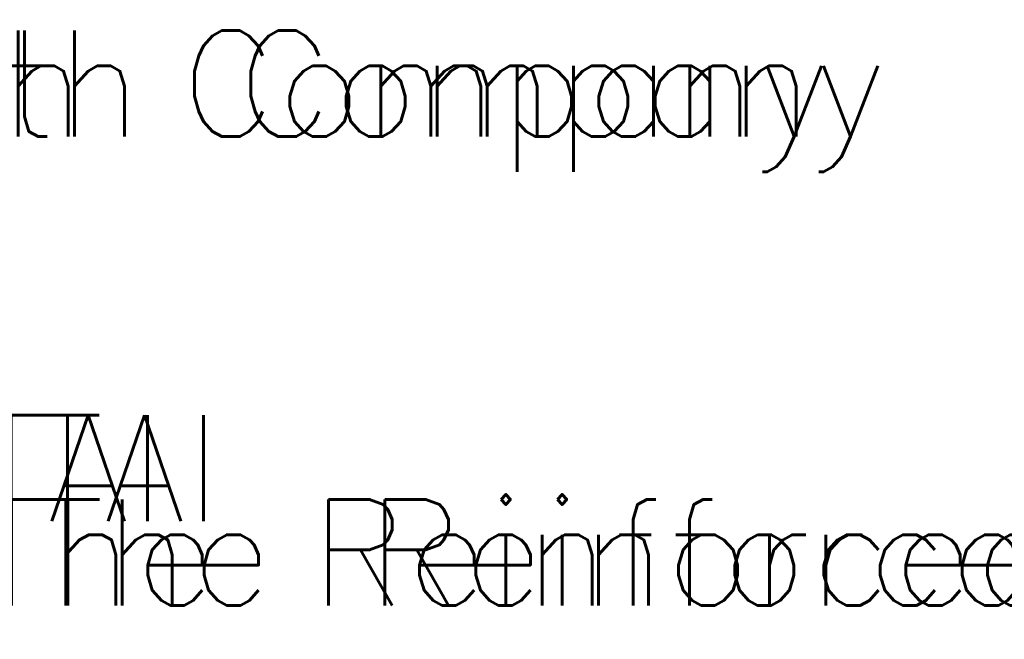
# Model space of a CAD drawing. Extents: x 0 to 1164, y 0 to 483.
# Tile 16 of 17: x 332 to 509, y 306 to 417. Entities that reach past the tile are written whole.
import ezdxf

# ---------------------------------------------------------------- set-up
doc = ezdxf.new("R2010")
doc.units = 0
doc.header["$MEASUREMENT"] = 0
doc.layers.add('TRASH', color=1, linetype='CONTINUOUS')
doc.layers.add('TUBES', color=1, linetype='CONTINUOUS')
doc.styles.add('TXT_SHX', font='txt.shx')

msp = doc.modelspace()

# ---------------------------------------------------------------- texts
at = {"layer": 'TRASH', "color": 3, "linetype": 'CONTINUOUS', "style": 'TXT_SHX'}
for s, p in [('The Reinforced Earth Company', (76.29, 396.33)), ('The Reinforced Earth Company', (76.29, 396.33)), ('TAI', (334.45, 327.38)), ('TAI', (334.45, 327.38)), ('The Reinforced Earth Company', (334.52, 312.28)), ('The Reinforced Earth Company', (334.52, 312.28))]:
    msp.add_text(s, height=19, dxfattribs=at).set_placement(p)
at = {"layer": 'TUBES', "color": 3, "linetype": 'CONTINUOUS', "style": 'TXT_SHX'}
for s, p in [('The Reinforced Earth Company', (66.2, 396.33)), ('TAI', (324.36, 327.38)), ('The Reinforced Earth Company', (324.43, 312.28))]:
    msp.add_text(s, height=19, dxfattribs=at).set_placement(p)

doc.saveas('drawing.dxf')
